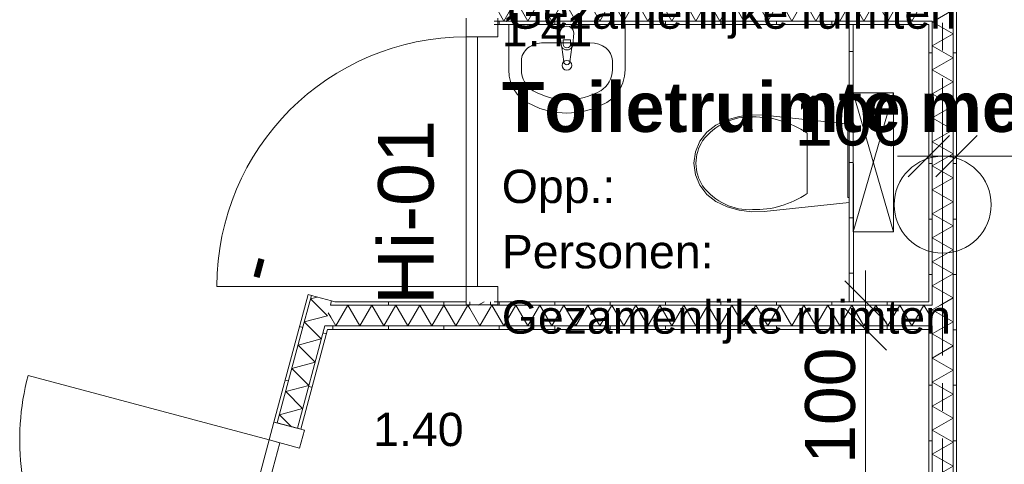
# Model space of a CAD drawing. Header units: millimetres. Extents: x 10 to 584, y 10 to 831.
# Tile 36 of 61: x 189 to 224, y 588 to 604. Entities that reach past the tile are written whole.
import ezdxf
from ezdxf.xclip import XClip

# ---------------------------------------------------------------- set-up
doc = ezdxf.new("R2010")
doc.units = ezdxf.units.MM
doc.header["$MEASUREMENT"] = 0
doc.header["$XCLIPFRAME"] = 0
doc.linetypes.add('B0204', pattern=[13, 10, -1, 1, -1])
for name, color, linetype in [('21 Buitenwanden', 7, 'Continuous'), ('22 NC Binnenwanden', 7, 'Continuous'), ('22 NC Binnenwanden Deuren', 7, 'Continuous'), ('22 NC Binnenwanden Deurlabels', 7, 'Continuous'), ('22 NC Binnenwanden Doorsnede-arcering', 7, 'Continuous'), ('22 NC Binnenwanden Laagscheidingslijnen', 7, 'Continuous'), ('28 Draagconstructies', 7, 'Continuous'), ('74 Sanitair', 7, 'Continuous'), ('A Stramien', 7, 'Continuous'), ('Tekst_dim 1_ 50_100', 7, 'Continuous'), ('Z Ruimtefuncties', 7, 'Continuous')]:
    doc.layers.add(name, color=color, linetype=linetype)
doc.styles.add('GENERATED_STYLE_1', font='txt')
doc.styles.add('GENERATED_STYLE_3', font='txt')
pattern_1 = [(90, (78, 259.1879), (-2, 0), [])]
pattern_2 = [(180, (78, 259.1879), (0, 2), [])]
pattern_3 = [(345, (78, 259.1879), (0.517638, 1.931852), [])]

# ---------------------------------------------------------------- blocks, each defined once
blk = doc.blocks.new('*X155')
at = {"layer": '22 NC Binnenwanden Doorsnede-arcering', "color": 7, "linetype": 'Continuous', "lineweight": 0}
for p, q in [((206.172, 604.33), (206.605, 605.08)), ((207.038, 604.33), (206.605, 605.08)), ((207.038, 604.33), (207.471, 605.08)), ((207.904, 604.33), (207.471, 605.08)), ((207.904, 604.33), (208.337, 605.08)), ((208.77, 604.33), (208.337, 605.08)), ((208.77, 604.33), (209.203, 605.08)), ((209.636, 604.33), (209.203, 605.08)), ((209.636, 604.33), (210.069, 605.08)), ((210.502, 604.33), (210.069, 605.08)), ((210.502, 604.33), (210.935, 605.08)), ((211.368, 604.33), (210.935, 605.08)), ((211.368, 604.33), (211.801, 605.08)), ((212.234, 604.33), (211.801, 605.08)), ((212.234, 604.33), (212.667, 605.08)), ((213.1, 604.33), (212.667, 605.08)), ((213.1, 604.33), (213.533, 605.08)), ((213.966, 604.33), (213.533, 605.08)), ((213.966, 604.33), (214.399, 605.08)), ((214.832, 604.33), (214.399, 605.08)), ((214.832, 604.33), (215.265, 605.08)), ((215.698, 604.33), (215.265, 605.08)), ((215.698, 604.33), (216.131, 605.08)), ((216.564, 604.33), (216.131, 605.08)), ((216.564, 604.33), (216.997, 605.08)), ((217.43, 604.33), (216.997, 605.08)), ((217.43, 604.33), (217.863, 605.08)), ((218.296, 604.33), (217.863, 605.08)), ((218.296, 604.33), (218.729, 605.08)), ((219.162, 604.33), (218.729, 605.08)), ((219.162, 604.33), (219.595, 605.08)), ((220.028, 604.33), (219.595, 605.08)), ((220.028, 604.33), (220.461, 605.08)), ((220.894, 604.33), (220.461, 605.08)), ((220.894, 604.33), (221.327, 605.08)), ((221.5, 604.781), (221.327, 605.08)), ((206.172, 604.33), (205.813, 604.951))]:
    blk.add_line(p, q, dxfattribs=at)
blk = doc.blocks.new('*X224')
at = {"layer": '22 NC Binnenwanden Doorsnede-arcering', "color": 7, "linetype": 'Continuous', "lineweight": 0}
for p, q in [((222.126, 593.33), (221.625, 593.041)), ((222.375, 592.608), (221.625, 593.041)), ((222.375, 592.608), (221.625, 592.175)), ((222.375, 591.742), (221.625, 592.175)), ((222.375, 591.742), (221.625, 591.309)), ((222.375, 590.876), (221.625, 591.309)), ((222.375, 590.876), (221.625, 590.443)), ((222.375, 590.01), (221.625, 590.443)), ((222.375, 590.01), (221.625, 589.577)), ((222.375, 589.144), (221.625, 589.577)), ((222.375, 589.144), (221.625, 588.711)), ((222.375, 588.278), (221.625, 588.711)), ((222.375, 588.278), (221.625, 587.845)), ((222.375, 587.412), (221.625, 587.845)), ((222.375, 587.412), (221.625, 586.979)), ((222.375, 586.545), (221.625, 586.979)), ((222.375, 586.545), (221.625, 586.112)), ((222.375, 585.679), (221.625, 586.112)), ((222.375, 585.679), (221.625, 585.246)), ((222.375, 584.813), (221.625, 585.246)), ((222.375, 584.813), (221.625, 584.38)), ((222.375, 583.947), (221.625, 584.38)), ((222.375, 583.947), (221.625, 583.514)), ((222.375, 583.081), (221.625, 583.514)), ((222.375, 583.081), (221.625, 582.648)), ((222.375, 582.215), (221.625, 582.648)), ((222.375, 582.215), (221.625, 581.782)), ((222.375, 581.349), (221.625, 581.782)), ((222.375, 581.349), (221.625, 580.916)), ((222.375, 580.483), (221.625, 580.916)), ((222.375, 580.483), (221.625, 580.05)), ((222.375, 579.617), (221.625, 580.05)), ((222.375, 579.617), (221.625, 579.184)), ((222.375, 578.751), (221.625, 579.184)), ((222.375, 578.751), (222.078, 578.58))]:
    blk.add_line(p, q, dxfattribs=at)
blk = doc.blocks.new('*X225')
at = {"layer": '22 NC Binnenwanden Doorsnede-arcering', "color": 7, "linetype": 'Continuous', "lineweight": 0}
for p, q in [((221.925, 594.08), (221.625, 593.907)), ((222.375, 593.474), (221.625, 593.907)), ((222.375, 593.474), (222.126, 593.33))]:
    blk.add_line(p, q, dxfattribs=at)
blk = doc.blocks.new('*X226')
at = {"layer": '22 NC Binnenwanden Doorsnede-arcering', "color": 7, "linetype": 'Continuous', "lineweight": 0}
for p, q in [((221.678, 604.33), (221.625, 604.299)), ((222.375, 603.866), (221.625, 604.299)), ((222.375, 603.866), (221.625, 603.433)), ((222.375, 603), (221.625, 603.433)), ((222.375, 603), (221.625, 602.567)), ((222.375, 602.134), (221.625, 602.567)), ((222.375, 602.134), (221.625, 601.701)), ((222.375, 601.268), (221.625, 601.701)), ((222.375, 601.268), (221.625, 600.835)), ((222.375, 600.402), (221.625, 600.835)), ((222.375, 600.402), (221.625, 599.969)), ((222.375, 599.536), (221.625, 599.969)), ((222.375, 599.536), (221.625, 599.103)), ((222.375, 598.67), (221.625, 599.103)), ((222.375, 598.67), (221.625, 598.237)), ((222.375, 597.804), (221.625, 598.237)), ((222.375, 597.804), (221.625, 597.371)), ((222.375, 596.938), (221.625, 597.371)), ((222.375, 596.938), (221.625, 596.505)), ((222.375, 596.072), (221.625, 596.505)), ((222.375, 596.072), (221.625, 595.639)), ((222.375, 595.206), (221.625, 595.639)), ((222.375, 595.206), (221.625, 594.773)), ((222.375, 594.34), (221.625, 594.773)), ((222.375, 594.34), (221.925, 594.08))]:
    blk.add_line(p, q, dxfattribs=at)
blk = doc.blocks.new('*X227')
at = {"layer": '22 NC Binnenwanden Doorsnede-arcering', "color": 7, "linetype": 'Continuous', "lineweight": 0}
for q in [(221.773, 605.08), (221.678, 604.33)]:
    blk.add_line((222.375, 604.732), q, dxfattribs=at)
blk = doc.blocks.new('*X273')
at = {"layer": '22 NC Binnenwanden Doorsnede-arcering', "color": 7, "linetype": 'Continuous', "lineweight": 0}
blk.add_line((221.625, 593.564), (221.5, 593.781), dxfattribs=at)
blk = doc.blocks.new('*X274')
at = {"layer": '22 NC Binnenwanden Doorsnede-arcering', "color": 7, "linetype": 'Continuous', "lineweight": 0}
blk.add_line((199.922, 593.654), (199.834, 593.807), dxfattribs=at)
blk = doc.blocks.new('*X275')
at = {"layer": '22 NC Binnenwanden Doorsnede-arcering', "color": 7, "linetype": 'Continuous', "lineweight": 0}
for p, q in [((200.11, 593.33), (200.543, 594.08)), ((200.976, 593.33), (200.543, 594.08)), ((200.976, 593.33), (201.409, 594.08)), ((201.842, 593.33), (201.409, 594.08)), ((201.842, 593.33), (202.275, 594.08)), ((202.708, 593.33), (202.275, 594.08)), ((202.708, 593.33), (203.141, 594.08)), ((203.574, 593.33), (203.141, 594.08)), ((203.574, 593.33), (204.007, 594.08)), ((204.44, 593.33), (204.007, 594.08)), ((204.44, 593.33), (204.873, 594.08)), ((204.938, 593.966), (204.873, 594.08)), ((200.11, 593.33), (199.922, 593.654))]:
    blk.add_line(p, q, dxfattribs=at)
blk = doc.blocks.new('*X276')
at = {"layer": '22 NC Binnenwanden Doorsnede-arcering', "color": 7, "linetype": 'Continuous', "lineweight": 0}
for q in [(204.938, 593.966), (205.688, 593.992)]:
    blk.add_line((205.306, 593.33), q, dxfattribs=at)
blk = doc.blocks.new('*X277')
at = {"layer": '22 NC Binnenwanden Doorsnede-arcering', "color": 7, "linetype": 'Continuous', "lineweight": 0}
for p, q in [((205.688, 593.992), (205.739, 594.08)), ((206.172, 593.33), (205.739, 594.08)), ((206.172, 593.33), (206.605, 594.08)), ((207.038, 593.33), (206.605, 594.08)), ((207.038, 593.33), (207.471, 594.08)), ((207.904, 593.33), (207.471, 594.08)), ((207.904, 593.33), (208.337, 594.08)), ((208.77, 593.33), (208.337, 594.08)), ((208.77, 593.33), (209.203, 594.08)), ((209.636, 593.33), (209.203, 594.08)), ((209.636, 593.33), (210.069, 594.08)), ((210.502, 593.33), (210.069, 594.08)), ((210.502, 593.33), (210.935, 594.08)), ((211.368, 593.33), (210.935, 594.08)), ((211.368, 593.33), (211.801, 594.08)), ((212.234, 593.33), (211.801, 594.08)), ((212.234, 593.33), (212.667, 594.08)), ((213.1, 593.33), (212.667, 594.08)), ((213.1, 593.33), (213.533, 594.08)), ((213.966, 593.33), (213.533, 594.08)), ((213.966, 593.33), (214.399, 594.08)), ((214.832, 593.33), (214.399, 594.08)), ((214.832, 593.33), (215.265, 594.08)), ((215.698, 593.33), (215.265, 594.08)), ((215.698, 593.33), (216.131, 594.08)), ((216.564, 593.33), (216.131, 594.08)), ((216.564, 593.33), (216.997, 594.08)), ((217.43, 593.33), (216.997, 594.08)), ((217.43, 593.33), (217.863, 594.08)), ((218.296, 593.33), (217.863, 594.08)), ((218.296, 593.33), (218.729, 594.08)), ((219.162, 593.33), (218.729, 594.08)), ((219.162, 593.33), (219.595, 594.08)), ((220.028, 593.33), (219.595, 594.08)), ((220.028, 593.33), (220.461, 594.08)), ((220.894, 593.33), (220.461, 594.08)), ((220.894, 593.33), (221.327, 594.08)), ((221.5, 593.781), (221.327, 594.08))]:
    blk.add_line(p, q, dxfattribs=at)
blk = doc.blocks.new('*X309')
at = {"layer": '22 NC Binnenwanden Doorsnede-arcering', "color": 7, "linetype": 'Continuous', "lineweight": 0}
for q in [(199.434, 594.375), (199.423, 594.08)]:
    blk.add_line((199.192, 594.31), q, dxfattribs=at)
blk = doc.blocks.new('*X310')
at = {"layer": '22 NC Binnenwanden Doorsnede-arcering', "color": 7, "linetype": 'Continuous', "lineweight": 0}
for p, q in [((199.423, 594.08), (199.805, 593.698)), ((198.968, 593.474), (199.805, 593.698)), ((198.968, 593.474), (199.112, 593.33))]:
    blk.add_line(p, q, dxfattribs=at)
blk = doc.blocks.new('*X312')
at = {"layer": '22 NC Binnenwanden Doorsnede-arcering', "color": 7, "linetype": 'Continuous', "lineweight": 0}
for p, q in [((199.112, 593.33), (199.581, 592.862)), ((198.744, 592.637), (199.581, 592.862)), ((198.744, 592.637), (199.356, 592.025)), ((198.52, 591.801), (199.356, 592.025)), ((198.52, 591.801), (199.132, 591.189)), ((198.296, 590.964), (199.132, 591.189)), ((198.296, 590.964), (198.908, 590.352)), ((198.072, 590.128), (198.908, 590.352)), ((198.072, 590.128), (198.504, 589.696))]:
    blk.add_line(p, q, dxfattribs=at)
blk = doc.blocks.new('*X390')
at = {"layer": '22 NC Binnenwanden Doorsnede-arcering', "color": 7, "linetype": 'Continuous', "lineweight": 0}
blk.add_line((205.455, 594.205), (205.238, 594.08), dxfattribs=at)
blk = doc.blocks.new('Drawing_2_2', base_point=(78, 259.188))
at = {"layer": '22 NC Binnenwanden Doorsnede-arcering', "linetype": 'Continuous', "lineweight": 0, "true_color": 0x000000}
h = blk.add_hatch(dxfattribs=at)
h.set_pattern_fill('930_Lijnen_vert_200_0002', color=18, style=0, pattern_type=2)
h.set_pattern_definition(pattern_2)
h.paths.add_polyline_path([(222.5, 578.705), (222.5, 615.205), (222.375, 615.205), (222.375, 578.705)])
h = blk.add_hatch(dxfattribs=at)
h.set_pattern_fill('930_Lijnen_vert_200_0002', color=18, style=0, pattern_type=2)
h.set_pattern_definition(pattern_1)
h.paths.add_polyline_path([(205.813, 604.205), (221.5, 604.205), (221.5, 604.33), (205.813, 604.33)])
h = blk.add_hatch(dxfattribs=at)
h.set_pattern_fill('930_Lijnen_vert_200_0002', color=18, style=0, pattern_type=2)
h.set_pattern_definition(pattern_2)
h.paths.add_polyline_path([(221.5, 604.33), (221.5, 604.205), (221.625, 604.205), (221.625, 604.33)])
h = blk.add_hatch(dxfattribs=at)
h.set_pattern_fill('930_Lijnen_vert_200_0002', color=18, style=0, pattern_type=2)
h.set_pattern_definition([(180.01794, (78, 259.1879), (-0.000626, 2), [])])
h.paths.add_polyline_path([(218.628, 594.205), (218.778, 594.205), (218.775, 604.205), (218.625, 604.205)])
h = blk.add_hatch(dxfattribs=at)
h.set_pattern_fill('930_Lijnen_vert_200_0002', color=18, style=0, pattern_type=2)
h.set_pattern_definition(pattern_2)
h.paths.add_polyline_path([(221.5, 604.205), (221.5, 594.205), (221.625, 594.205), (221.625, 604.205)])
h = blk.add_hatch(dxfattribs=at)
h.set_pattern_fill('930_Lijnen_vert_200_0002', color=18, style=0, pattern_type=2)
h.set_pattern_definition(pattern_3)
h.paths.add_polyline_path([(199.104, 594.464), (197.872, 589.865), (197.993, 589.833), (199.225, 594.431)])
h = blk.add_hatch(dxfattribs=at)
h.set_pattern_fill('930_Lijnen_vert_200_0002', color=18, style=0, pattern_type=2)
h.set_pattern_definition(pattern_3)
h.paths.add_polyline_path([(200.036, 594.08), (200.07, 594.205), (199.941, 594.205), (199.907, 594.08)])
h = blk.add_hatch(dxfattribs=at)
h.set_pattern_fill('930_Lijnen_vert_200_0002', color=18, style=0, pattern_type=2)
h.set_pattern_definition(pattern_3)
h.paths.add_polyline_path([(199.949, 594.237), (199.941, 594.205), (200.07, 594.205)])
h = blk.add_hatch(dxfattribs=at)
h.set_pattern_fill('930_Lijnen_vert_200_0002', color=18, style=0, pattern_type=2)
h.set_pattern_definition(pattern_1)
h.paths.add_polyline_path([(204.813, 594.205), (200.07, 594.205), (200.036, 594.08), (204.813, 594.08)])
h = blk.add_hatch(dxfattribs=at)
h.set_pattern_fill('930_Lijnen_vert_200_0002', color=18, style=0, pattern_type=2)
h.set_pattern_definition(pattern_1)
h.paths.add_polyline_path([(204.938, 594.205), (204.813, 594.205), (204.813, 594.08), (204.938, 594.08)])
h = blk.add_hatch(dxfattribs=at)
h.set_pattern_fill('930_Lijnen_vert_200_0002', color=18, style=0, pattern_type=2)
h.set_pattern_definition(pattern_1)
h.paths.add_polyline_path([(205.813, 594.205), (205.688, 594.205), (205.688, 594.08), (205.813, 594.08)])
h = blk.add_hatch(dxfattribs=at)
h.set_pattern_fill('930_Lijnen_vert_200_0002', color=18, style=0, pattern_type=2)
h.set_pattern_definition(pattern_1)
h.paths.add_polyline_path([(205.813, 594.08), (221.5, 594.08), (221.5, 594.205), (205.813, 594.205)])
h = blk.add_hatch(dxfattribs=at)
h.set_pattern_fill('930_Lijnen_vert_200_0002', color=18, style=0, pattern_type=2)
h.set_pattern_definition(pattern_2)
h.paths.add_polyline_path([(221.5, 594.205), (221.5, 594.08), (221.625, 594.08), (221.625, 594.205)])
h = blk.add_hatch(dxfattribs=at)
h.set_pattern_fill('930_Lijnen_vert_200_0002', color=18, style=0, pattern_type=2)
h.set_pattern_definition(pattern_3)
h.paths.add_polyline_path([(199.802, 593.205), (199.836, 593.33), (199.706, 593.33), (199.673, 593.205)])
h = blk.add_hatch(dxfattribs=at)
h.set_pattern_fill('930_Lijnen_vert_200_0002', color=18, style=0, pattern_type=2)
h.set_pattern_definition(pattern_1)
h.paths.add_polyline_path([(199.802, 593.205), (221.5, 593.205), (221.5, 593.33), (199.836, 593.33)])
h = blk.add_hatch(dxfattribs=at)
h.set_pattern_fill('930_Lijnen_vert_200_0002', color=18, style=0, pattern_type=2)
h.set_pattern_definition(pattern_2)
h.paths.add_polyline_path([(221.5, 593.33), (221.5, 593.205), (221.625, 593.205), (221.625, 593.33)])
h = blk.add_hatch(dxfattribs=at)
h.set_pattern_fill('930_Lijnen_vert_200_0002', color=18, style=0, pattern_type=2)
h.set_pattern_definition(pattern_3)
h.paths.add_polyline_path([(199.673, 593.205), (198.717, 589.639), (198.838, 589.606), (199.802, 593.205)])
h = blk.add_hatch(dxfattribs=at)
h.set_pattern_fill('930_Lijnen_vert_200_0002', color=18, style=0, pattern_type=2)
h.set_pattern_definition(pattern_2)
h.paths.add_polyline_path([(221.5, 593.205), (221.5, 577.83), (221.625, 577.83), (221.625, 593.205)])
at = {"layer": '22 NC Binnenwanden', "color": 9, "linetype": 'Continuous', "lineweight": 0}
blk.add_line((218.775, 604.205), (218.625, 604.205), dxfattribs=at)
at = {"layer": '22 NC Binnenwanden', "color": 1, "linetype": 'Continuous', "lineweight": 0}
for p, q in [((199.104, 594.464), (199.225, 594.431)), ((199.225, 594.431), (199.949, 594.237)), ((199.949, 594.237), (200.07, 594.205)), ((204.813, 594.088), (204.938, 594.088)), ((204.938, 594.088), (205.688, 594.088)), ((205.688, 594.088), (205.813, 594.088)), ((197.872, 589.865), (197.993, 589.833)), ((197.993, 589.833), (198.717, 589.639)), ((198.717, 589.639), (198.838, 589.606))]:
    blk.add_line(p, q, dxfattribs=at)
at = {"layer": '22 NC Binnenwanden', "color": 1, "linetype": 'Continuous', "lineweight": 0, "flags": 128}
for points in [[(222.5, 578.705), (222.5, 615.205)], [(205.813, 604.205), (221.5, 604.205)], [(221.5, 604.205), (221.5, 594.205)], [(199.104, 594.464), (197.872, 589.865)], [(204.813, 594.205), (200.07, 594.205)], [(221.5, 594.205), (205.813, 594.205)], [(218.778, 594.205), (218.628, 594.205)], [(198.838, 589.606), (199.802, 593.205)], [(199.802, 593.205), (221.5, 593.205)], [(221.5, 593.205), (221.5, 577.83)]]:
    blk.add_lwpolyline(points, dxfattribs=at)
at = {"layer": '22 NC Binnenwanden', "color": 9, "linetype": 'Continuous', "lineweight": 0, "flags": 128}
for points in [[(218.625, 604.205), (218.628, 594.205)], [(218.778, 594.205), (218.775, 604.205)]]:
    blk.add_lwpolyline(points, dxfattribs=at)
at = {"layer": '22 NC Binnenwanden Deuren', "color": 1, "linetype": 'Continuous', "lineweight": 0}
for p, q in [((204.813, 603.758), (204.813, 604.428)), ((205.953, 604.428), (205.953, 603.758)), ((205.953, 603.758), (204.813, 603.758)), ((204.813, 603.758), (204.813, 594.758)), ((205.213, 603.758), (204.813, 603.758)), ((205.213, 594.758), (205.213, 603.758)), ((204.813, 594.758), (195.813, 594.758)), ((204.813, 594.088), (204.813, 594.758)), ((204.813, 594.758), (205.953, 594.758)), ((204.813, 594.758), (205.213, 594.758)), ((205.953, 594.758), (205.953, 594.088)), ((199.104, 594.464), (199.225, 594.431)), ((199.225, 594.431), (199.949, 594.237)), ((199.949, 594.237), (200.07, 594.205)), ((205.953, 594.088), (204.813, 594.088)), ((204.813, 594.088), (204.938, 594.088)), ((204.813, 594.088), (204.938, 594.088)), ((204.938, 594.088), (205.688, 594.088)), ((204.938, 594.088), (205.688, 594.088)), ((205.688, 594.088), (205.813, 594.088)), ((205.688, 594.088), (205.813, 594.088)), ((197.698, 589.218), (189.005, 591.547)), ((197.872, 589.865), (197.698, 589.218)), ((198.973, 589.57), (197.872, 589.865)), ((197.872, 589.865), (197.993, 589.833)), ((197.872, 589.865), (197.993, 589.833)), ((197.993, 589.833), (198.717, 589.639)), ((197.993, 589.833), (198.717, 589.639)), ((198.717, 589.639), (198.838, 589.606)), ((198.717, 589.639), (198.838, 589.606)), ((198.8, 588.923), (198.973, 589.57)), ((195.369, 580.524), (197.698, 589.218)), ((198.085, 589.114), (195.755, 580.421)), ((197.698, 589.218), (198.8, 588.923)), ((197.698, 589.218), (198.085, 589.114))]:
    blk.add_line(p, q, dxfattribs=at)
for centre, start, end in [((204.813, 594.758), 90, 180), ((197.698, 589.218), 165, 255)]:
    blk.add_arc(centre, 9, start, end, dxfattribs=at)
at = {"layer": '22 NC Binnenwanden Laagscheidingslijnen', "color": 9, "linetype": 'Continuous', "lineweight": 0}
for p, q in [((222.375, 604.33), (222.375, 605.08)), ((205.813, 604.33), (221.5, 604.33)), ((221.5, 604.33), (221.625, 604.33)), ((221.5, 604.33), (221.625, 604.33)), ((221.625, 604.205), (221.625, 604.33)), ((222.375, 594.08), (222.375, 604.33)), ((221.625, 594.205), (221.625, 604.205)), ((199.225, 594.431), (199.131, 594.08)), ((199.131, 594.08), (198.93, 593.33)), ((199.941, 594.205), (199.907, 594.08)), ((200.036, 594.08), (199.907, 594.08)), ((200.036, 594.08), (199.907, 594.08)), ((199.949, 594.237), (199.941, 594.205)), ((200.036, 594.08), (204.813, 594.08)), ((204.813, 594.08), (204.938, 594.08)), ((204.938, 594.205), (204.938, 594.08)), ((204.938, 594.205), (204.938, 594.08)), ((205.688, 594.08), (205.688, 594.205)), ((205.688, 594.08), (205.688, 594.205)), ((205.688, 594.08), (205.813, 594.08)), ((205.813, 594.08), (221.5, 594.08)), ((221.625, 594.08), (221.5, 594.08)), ((221.625, 594.08), (221.5, 594.08)), ((221.625, 594.08), (221.625, 594.205)), ((222.375, 593.33), (222.375, 594.08)), ((198.93, 593.33), (197.993, 589.833)), ((199.706, 593.33), (199.673, 593.205)), ((199.706, 593.33), (199.836, 593.33)), ((199.706, 593.33), (199.836, 593.33)), ((199.836, 593.33), (204.938, 593.33)), ((204.938, 593.33), (205.688, 593.33)), ((205.688, 593.33), (221.5, 593.33)), ((221.5, 593.33), (221.625, 593.33)), ((221.5, 593.33), (221.625, 593.33)), ((221.625, 593.205), (221.625, 593.33)), ((222.375, 578.705), (222.375, 593.33)), ((199.673, 593.205), (198.717, 589.639)), ((221.625, 578.58), (221.625, 593.205))]:
    blk.add_line(p, q, dxfattribs=at)
at = {"layer": '28 Draagconstructies', "color": 3, "linetype": 'Continuous', "lineweight": 0, "flags": 128}
blk.add_lwpolyline([(220.25, 597.705, 0.414214), (222, 595.955, 0.414214), (223.75, 597.705, 0.414214), (222, 599.455, 0.414214)], format="xyb", close=True, dxfattribs=at)
at = {"layer": '74 Sanitair', "color": 1, "linetype": 'Continuous', "lineweight": 0}
for p, q in [((208.306, 603.501), (208.306, 603.649)), ((208.306, 603.649), (208.578, 603.649)), ((208.578, 603.649), (208.578, 603.501)), ((209.274, 603.548), (207.611, 603.548)), ((206.799, 602.902), (206.799, 602.576)), ((210.086, 602.902), (210.086, 602.576)), ((220.225, 596.724), (218.775, 601.739)), ((218.775, 596.724), (220.225, 601.739)), ((217.111, 600.287), (217.111, 599.198)), ((217.111, 599.198), (217.111, 598.108))]:
    blk.add_line(p, q, dxfattribs=at)
at = {"layer": '74 Sanitair', "color": 1, "linetype": 'Continuous', "lineweight": 0, "flags": 128}
for points in [[(206.342, 604.205), (206.342, 602.576), (206.363, 602.336), (206.423, 602.104), (206.521, 601.887), (206.654, 601.692), (206.817, 601.525), (207.006, 601.392), (207.462, 601.179), (207.946, 601.049), (208.442, 601.005), (208.939, 601.049), (209.422, 601.179), (209.879, 601.392), (210.067, 601.525), (210.231, 601.692), (210.364, 601.887), (210.462, 602.104), (210.522, 602.336), (210.542, 602.576), (210.542, 604.205)], [(220.225, 596.724), (220.225, 601.739), (218.775, 601.739), (218.775, 596.724)], [(214.657, 597.504), (214.222, 597.628), (213.811, 597.818), (213.486, 598.074), (213.236, 598.404), (213.079, 598.787), (213.025, 599.198), (213.079, 599.608), (213.236, 599.991), (213.486, 600.322), (213.811, 600.578), (214.222, 600.768), (214.657, 600.892), (215.107, 600.947), (215.559, 600.931), (218.625, 600.608), (218.625, 597.788), (215.559, 597.464), (215.107, 597.449)], [(218.625, 600.428), (218.625, 597.968), (218.575, 597.968), (218.575, 600.428)]]:
    blk.add_lwpolyline(points, close=True, dxfattribs=at)
blk.add_lwpolyline([(208.192, 603.898), (208.232, 603.479, 0.12102), (208.265, 603.384), (208.331, 602.854, 0.882566), (208.553, 602.854), (208.62, 603.384, 0.12102), (208.652, 603.479), (208.692, 603.898, 1)], format="xyb", close=True, dxfattribs=at)
at = {"layer": '74 Sanitair', "color": 1, "linetype": 'Continuous', "lineweight": 0}
blk.add_circle((208.442, 602.732), 0.175, dxfattribs=at)
for centre, radius, start, end in [((208.442, 603.498), 0.211, 212.771, 327.229), ((208.442, 603.501), 0.136, 180, 0)]:
    blk.add_arc(centre, radius, start, end, dxfattribs=at)
for centre, major_axis, ratio, start_param, end_param in [((207.611, 602.902), (0.812, 0), 0.796084, 1.570796, 3.141593), ((209.273, 602.902), (0.812, 0), 0.796084, 0, 1.570796), ((207.61, 602.576), (0, 0.862), 0.941576, 1.570796, 2.644618), ((209.274, 602.576), (0, 0.862), 0.941576, 3.638567, 4.712389), ((208.442, 604.205), (0, 2.715), 0.941576, 2.644618, 3.638567), ((215.017, 598.303), (0, 2.569), 0.875546, 6.227458, 7.128046), ((215.23, 596.617), (0, 4.253), 0.875546, 5.753783, 6.306803), ((214.313, 599.19), (0, 1.385), 0.875546, 0.938292, 1.564935), ((214.313, 599.206), (0, 1.385), 0.875546, 1.576657, 2.203301), ((215.017, 600.092), (0, 2.569), 0.875546, 2.296735, 3.197324), ((215.23, 601.779), (0, 4.253), 0.875546, 3.117977, 3.670997)]:
    blk.add_ellipse(centre, major_axis=major_axis, ratio=ratio, start_param=start_param, end_param=end_param, dxfattribs=at)
at = {"layer": 'A Stramien', "color": 9, "linetype": 'B0204', "lineweight": 0}
blk.add_line((222, 784.271), (222, 233.204), dxfattribs=at)
at = {"layer": 'Tekst_dim 1_ 50_100', "color": 1, "linetype": 'Continuous', "lineweight": 0}
for p, q in [((221.5, 598.049), (221.5, 600.861)), ((222.5, 598.049), (222.5, 600.861)), ((222.25, 600.205), (220.75, 598.705)), ((223.25, 600.205), (221.75, 598.705)), ((220.375, 599.455), (221.5, 599.455)), ((221.5, 599.455), (222.5, 599.455)), ((222.5, 599.455), (258.488, 599.455)), ((219.222, 594.205), (219.222, 595.33)), ((218.472, 594.955), (219.972, 593.455)), ((220.629, 594.205), (217.816, 594.205)), ((219.222, 593.205), (219.222, 594.205)), ((219.972, 592.455), (218.472, 593.955)), ((220.629, 593.205), (217.816, 593.205)), ((219.222, 572.205), (219.222, 593.205))]:
    blk.add_line(p, q, dxfattribs=at)
at = {"layer": '21 Buitenwanden', "color": 4, "linetype": 'Continuous', "lineweight": 0}
for name in ['*X155', '*X227', '*X226', '*X309', '*X310', '*X275', '*X390', '*X277', '*X225', '*X274', '*X276', '*X273', '*X312', '*X224']:
    blk.add_blockref(name, (0, 0), dxfattribs=at)
at = {"layer": '22 NC Binnenwanden Deurlabels', "color": 2, "linetype": 'Continuous', "lineweight": 0, "char_height": 2, "attachment_point": 7, "style": 'GENERATED_STYLE_1'}
for s, insert, rotation in [('\\A1;{\\pql;\\fArial|b0|i0|c0|p38;Hi-01}', (203.66, 594.088), 90), ('\\A1;{\\pql;\\fArial|b0|i0|c0|p38;-}', (197.959, 594.771), 75)]:
    blk.add_mtext(s, dxfattribs=dict(at, insert=insert, rotation=rotation))
at = {"layer": 'Tekst_dim 1_ 50_100', "color": 2, "linetype": 'Continuous', "lineweight": 0, "insert": (216.652, 599.815), "char_height": 1.8, "width": 4.09784, "attachment_point": 7, "style": 'GENERATED_STYLE_1'}
blk.add_mtext('\\A1;{\\pql;\\fArial|b0|i0|c0|p38;100}', dxfattribs=at)
at = {"layer": 'Tekst_dim 1_ 50_100', "color": 2, "linetype": 'Continuous', "lineweight": 0, "insert": (218.862, 588.357), "char_height": 1.8, "width": 4.09784, "attachment_point": 7, "rotation": 90, "style": 'GENERATED_STYLE_1'}
blk.add_mtext('\\A1;{\\pql;\\fArial|b0|i0|c0|p38;100}', dxfattribs=at)
at = {"layer": 'Z Ruimtefuncties', "color": 2, "linetype": 'Continuous', "lineweight": 0, "attachment_point": 1}
for s, insert, char_height, style in [('\\A1;{\\pql;\\pt0;\\fArial|b0|i0|c0|p38;Gezamenlijke ruimten}', (206.276, 605.252), 1.2, 'GENERATED_STYLE_1'), ('\\A1;{\\pql;\\pt0;\\fArial|b0|i0|c0|p38;1.41}', (206.092, 604.623), 1.2, 'GENERATED_STYLE_1'), ('\\A1;{\\pql;\\pt0;\\fArial|b1|i0|c0|p38;Toiletruimte medewerkers}', (206.092, 602.129), 1.8, 'GENERATED_STYLE_3'), ('\\A1;{\\pql;\\pt0;\\fArial|b0|i0|c0|p38;Opp.: }', (206.092, 598.966), 1.2, 'GENERATED_STYLE_1'), ('\\A1;{\\pql;\\pt0;\\fArial|b0|i0|c0|p38;Personen: }', (206.092, 596.609), 1.2, 'GENERATED_STYLE_1'), ('\\A1;{\\pql;\\pt0;\\fArial|b0|i0|c0|p38;Gezamenlijke ruimten}', (206.092, 594.252), 1.2, 'GENERATED_STYLE_1'), ('\\A1;{\\pql;\\pt0;\\fArial|b0|i0|c0|p38;1.40}', (201.452, 590.198), 1.2, 'GENERATED_STYLE_1')]:
    blk.add_mtext(s, dxfattribs=dict(at, insert=insert, char_height=char_height, style=style))

msp = doc.modelspace()

# ---------------------------------------------------------------- block references
at = {"color": 4, "linetype": 'Continuous', "lineweight": 0}
ref = msp.add_blockref('Drawing_2_2', (78, 259.188), dxfattribs=at)
XClip(ref).set_block_clipping_path([(30, 141.736842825), (586.5626696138, 807.8168177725)])

doc.saveas('drawing.dxf')
